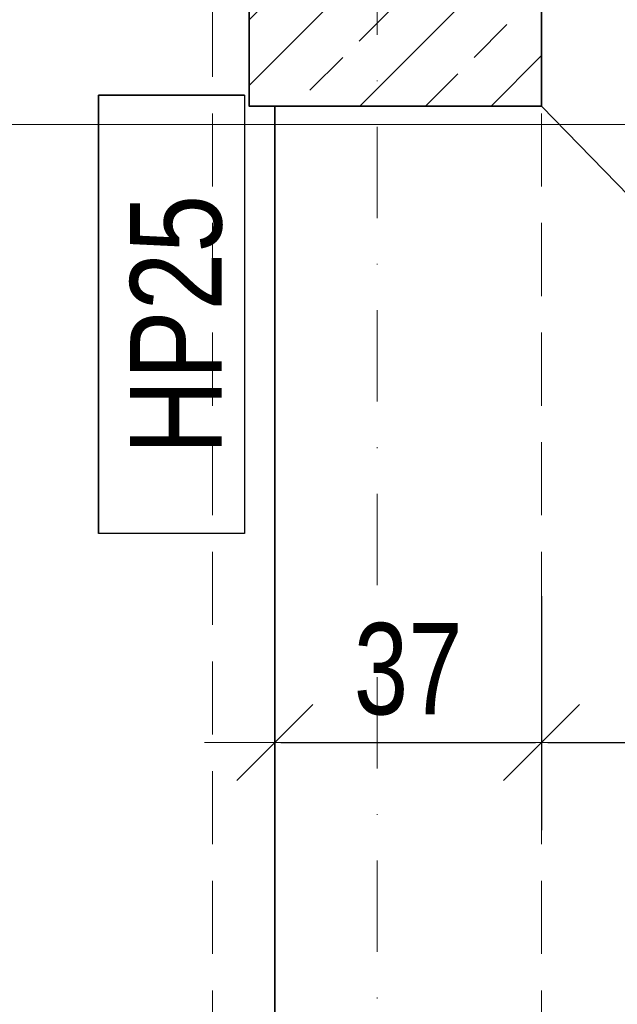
# Model space of a CAD drawing. Header units: millimetres. Extents: x 4946 to 18537, y -10559 to 785.
# Tile 13 of 79: x 6050 to 6131, y -820 to -685. Entities that reach past the tile are written whole.
import ezdxf

# ---------------------------------------------------------------- set-up
doc = ezdxf.new("R2010")
doc.units = ezdxf.units.MM
doc.linetypes.add('DASHDOT', pattern=[1, 0.5, -0.25, 0, -0.25])
doc.linetypes.add('DASHED', pattern=[0.75, 0.5, -0.25])
for name, color, linetype, lineweight in [('BA_txs', 2, 'Continuous', 18), ('mm_went_opis', 7, 'Continuous', 15), ('PG_KONSTRUKCJA', 5, 'Continuous', 35), ('PG_OSIE', 1, 'DASHDOT', 18), ('PG_PODCIĄGI', 1, 'DASHED', 18), ('PG_SZRAF', 1, 'Continuous', 18), ('PG_WIDOKOWE_CIENKIE', 1, 'Continuous', 18), ('PG_WYMIARY', 1, 'Continuous', 18), ('PG_ŚCIANY_SŁUPY', 4, 'Continuous', 35)]:
    doc.layers.add(name, color=color, linetype=linetype, lineweight=lineweight)
doc.layers.add('PG_POMOCNICZNE', color=6, linetype='Continuous', lineweight=18, plot=False)
doc.styles.add('BIKTS', font='bikromsw.shx', dxfattribs={"width": 0.85})
doc.styles.add('BIKWYM', font='BIKROMSW.SHX', dxfattribs={"width": 0.8})
doc.dimstyles.new('BA_KR_50', dxfattribs={"dimscale": 0.5, "dimtxt": 25, "dimasz": 1.666667, "dimexe": 24, "dimexo": 0, "dimgap": 0, "dimtad": 0, "dimdec": 1, "dimrnd": 0.5, "dimzin": 9, "dimdsep": 46, "dimtxsty": 'BIKWYM', "dimblk": 'WYM-KR', "dimcen": 0, "dimdle": 20, "dimclrd": 256, "dimclre": 256, "dimclrt": 7, "dimadec": 0, "dimazin": 0, "dimtfac": 0.033333, "dimtdec": 1, "dimtmove": 0, "dimatfit": 3, "dimldrblk": 'WYM-KR', "dimfxl": 40, "dimfxlon": 1, "dimtvp": 0.8, "dimtolj": 1, "dimarcsym": 0})

# ---------------------------------------------------------------- blocks, each defined once
blk = doc.blocks.new('A$C243F7E6F')
at = {"layer": 'PG_SZRAF'}
h = blk.add_hatch(dxfattribs=at)
h.set_pattern_fill('ANSI33', color=256, scale=2)
h.set_pattern_definition([(45, (-6891.598, -2675.306), (-8.980256, 8.980256), []), (45, (-6882.618, -2675.306), (-8.980256, 8.980256), [6.35, -3.175])])
h.paths.add_polyline_path([(0, 0), (40, 0), (40, -40), (0, -40)])
at = {"layer": 'PG_KONSTRUKCJA'}
blk.add_lwpolyline([(0, 0), (40, 0), (40, -40), (0, -40), (0, 0)], dxfattribs=at)
blk = doc.blocks.new('WYM-KR')
at = {"color": 7, "linetype": 'ByBlock'}
blk.add_line((6.24, 6.24), (-6.24, -6.24), dxfattribs=at)
at = {"linetype": 'ByBlock'}
blk.add_line((11.52, 0), (-11.52, 0), dxfattribs=at)
blk = doc.blocks.new('*D301')
at = {"layer": 'Defpoints', "color": 0, "transparency": 16777216}
for p in [(6084.55, -697.31), (6121.05, -697.31), (6121.05, -784.38)]:
    blk.add_point(p, dxfattribs=at)
at = {"layer": 'PG_WYMIARY', "lineweight": -2, "transparency": 16777216}
for p, q in [((6084.55, -764.38), (6084.55, -796.38)), ((6121.05, -764.38), (6121.05, -796.38)), ((6085.38, -784.38), (6120.21, -784.38))]:
    blk.add_line(p, q, dxfattribs=at)
at = {"layer": 'PG_WYMIARY', "lineweight": -2, "transparency": 16777216, "xscale": 0.8333333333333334, "yscale": 0.8333333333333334, "zscale": 0.8333333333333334, "rotation": 180}
blk.add_blockref('WYM-KR', (6084.55, -784.38), dxfattribs=at)
at = {"layer": 'PG_WYMIARY', "lineweight": -2, "transparency": 16777216, "xscale": 0.8333333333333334, "yscale": 0.8333333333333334, "zscale": 0.8333333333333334}
blk.add_blockref('WYM-KR', (6121.05, -784.38), dxfattribs=at)
at = {"layer": 'PG_WYMIARY', "color": 7, "transparency": 16777216, "insert": (6102.8, -774.38), "char_height": 12.5, "attachment_point": 5, "style": 'BIKWYM'}
blk.add_mtext('\\A1;37', dxfattribs=at)
blk = doc.blocks.new('*D302')
at = {"layer": 'Defpoints', "color": 0, "transparency": 16777216}
for p in [(6121.05, -697.31), (6532.05, -697.31), (6532.05, -784.38)]:
    blk.add_point(p, dxfattribs=at)
at = {"layer": 'PG_WYMIARY', "lineweight": -2, "transparency": 16777216}
for p, q in [((6121.05, -764.38), (6121.05, -796.38)), ((6532.05, -764.38), (6532.05, -796.38)), ((6121.88, -784.38), (6531.21, -784.38))]:
    blk.add_line(p, q, dxfattribs=at)
at = {"layer": 'PG_WYMIARY', "lineweight": -2, "transparency": 16777216, "xscale": 0.8333333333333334, "yscale": 0.8333333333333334, "zscale": 0.8333333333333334, "rotation": 180}
blk.add_blockref('WYM-KR', (6121.05, -784.38), dxfattribs=at)
at = {"layer": 'PG_WYMIARY', "lineweight": -2, "transparency": 16777216, "xscale": 0.8333333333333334, "yscale": 0.8333333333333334, "zscale": 0.8333333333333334}
blk.add_blockref('WYM-KR', (6532.05, -784.38), dxfattribs=at)
at = {"layer": 'PG_WYMIARY', "color": 7, "transparency": 16777216, "insert": (6326.55, -774.38), "char_height": 12.5, "attachment_point": 5, "style": 'BIKWYM'}
blk.add_mtext('\\A1;411', dxfattribs=at)
blk = doc.blocks.new('*D343')
at = {"layer": 'Defpoints', "color": 0, "transparency": 16777216}
for p in [(6113.29, -657.31), (6113.29, -697.31), (6196.19, -697.31)]:
    blk.add_point(p, dxfattribs=at)
at = {"layer": 'PG_WYMIARY', "lineweight": -2, "transparency": 16777216}
for p, q in [((6176.19, -657.31), (6208.19, -657.31)), ((6196.19, -658.14), (6196.19, -696.47)), ((6176.19, -697.31), (6208.19, -697.31))]:
    blk.add_line(p, q, dxfattribs=at)
at = {"layer": 'PG_WYMIARY', "lineweight": -2, "transparency": 16777216, "xscale": 0.8333333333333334, "yscale": 0.8333333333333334, "zscale": 0.8333333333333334}
for p, rotation in [((6196.19, -657.31), 90), ((6196.19, -697.31), 270)]:
    blk.add_blockref('WYM-KR', p, dxfattribs=dict(at, rotation=rotation))
at = {"layer": 'PG_WYMIARY', "color": 7, "transparency": 16777216, "insert": (6186.19, -677.31), "char_height": 12.5, "attachment_point": 5, "rotation": 90, "style": 'BIKWYM'}
blk.add_mtext('\\A1;40', dxfattribs=at)
blk = doc.blocks.new('*D344')
at = {"layer": 'Defpoints', "color": 0, "transparency": 16777216}
for p in [(6113.29, -697.31), (6076.79, -862.31), (6196.19, -862.31)]:
    blk.add_point(p, dxfattribs=at)
at = {"layer": 'PG_WYMIARY', "lineweight": -2, "transparency": 16777216}
for p, q in [((6176.19, -697.31), (6208.19, -697.31)), ((6196.19, -698.14), (6196.19, -861.47)), ((6176.19, -862.31), (6208.19, -862.31))]:
    blk.add_line(p, q, dxfattribs=at)
at = {"layer": 'PG_WYMIARY', "lineweight": -2, "transparency": 16777216, "xscale": 0.8333333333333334, "yscale": 0.8333333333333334, "zscale": 0.8333333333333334}
for p, rotation in [((6196.19, -697.31), 90), ((6196.19, -862.31), 270)]:
    blk.add_blockref('WYM-KR', p, dxfattribs=dict(at, rotation=rotation))
at = {"layer": 'PG_WYMIARY', "color": 7, "transparency": 16777216, "insert": (6186.19, -813.14), "char_height": 12.5, "attachment_point": 5, "rotation": 90, "style": 'BIKWYM'}
blk.add_mtext('\\A1;165', dxfattribs=at)

msp = doc.modelspace()

# ---------------------------------------------------------------- linework, layer by layer
at = {"color": 18, "true_color": 0x000000}
for p, q in [((6080.43, -695.81), (6060.43, -695.81)), ((6060.43, -695.81), (6060.43, -755.81))]:
    msp.add_line(p, q, dxfattribs=at)
msp.add_lwpolyline([(6060.43, -695.81), (6080.43, -695.81), (6080.43, -755.81), (6060.43, -755.81)], close=True, dxfattribs=at)
at = {"layer": 'Defpoints', "color": 6, "lineweight": 18}
for points in [[(4946.25, 785.16), (7046.25, 785.16), (7046.25, -699.84), (4946.25, -699.84)], [(4946.25, -699.84), (7046.25, -699.84), (7046.25, -2184.84), (4946.25, -2184.84)]]:
    msp.add_lwpolyline(points, close=True, dxfattribs=at)
at = {"layer": 'mm_went_opis'}
msp.add_lwpolyline([(6121.05, -697.31), (6184.39, -762.42)], dxfattribs=at)
at = {"layer": 'PG_OSIE', "color": 18, "ltscale": 25, "true_color": 0x000000}
msp.add_lwpolyline([(6098.55, 780.75), (6098.55, -2070.06)], dxfattribs=at)
at = {"layer": 'PG_PODCIĄGI', "color": 18, "ltscale": 20, "true_color": 0x000000}
for points in [[(6076.05, 561.69), (6076.05, -1912.31)], [(6121.05, 561.69), (6121.05, -1912.31)]]:
    msp.add_lwpolyline(points, dxfattribs=at)
at = {"layer": 'PG_POMOCNICZNE'}
msp.add_lwpolyline([(6084.55, -1257.31), (6084.55, -697.31), (6121.05, -697.31), (6121.05, -657.31), (6084.55, -657.31), (6084.55, -376.31), (6110.05, -376.31), (6110.05, -97.31), (6121.05, -97.31), (6121.05, -57.31), (6110.05, -57.31), (6110.05, 391.19)], dxfattribs=at)
at = {"layer": 'PG_WIDOKOWE_CIENKIE', "color": 18, "true_color": 0x000000}
msp.add_lwpolyline([(6060.43, -695.81), (6080.43, -695.81), (6080.43, -755.81), (6060.43, -755.81)], close=True, dxfattribs=at)
at = {"layer": 'PG_ŚCIANY_SŁUPY', "color": 18, "true_color": 0x000000}
msp.add_lwpolyline([(6056.05, -477.31), (6062.55, -477.31), (6084.55, -477.31), (6084.55, -657.31), (6121.05, -657.31), (6121.05, -697.31), (6084.55, -697.31), (6084.55, -862.31), (6059.3, -862.31)], dxfattribs=at)

# ---------------------------------------------------------------- block references
at = {"layer": 'PG_KONSTRUKCJA', "color": 18, "true_color": 0x000000}
msp.add_blockref('A$C243F7E6F', (6081.05, -657.31), dxfattribs=at)

# ---------------------------------------------------------------- texts
at = {"layer": 'BA_txs', "color": 18, "true_color": 0x000000, "style": 'BIKTS', "width": 0.85}
msp.add_text('HP25', height=12.5, rotation=90, dxfattribs=at).set_placement((6077.28, -745.01))

# ---------------------------------------------------------------- dimensions: what is measured, and where the dimension line sits
at = {"layer": 'PG_WYMIARY'}
dim = msp.add_linear_dim(base=(6196.19, -697.31), p1=(6113.29, -657.31), p2=(6113.29, -697.31), angle=90, dimstyle='BA_KR_50', override={"dimdec": 0, "dimrnd": 0, "dimtmove": 1}, dxfattribs=at)
dim.commit()
dim.dimension.update_dxf_attribs({"geometry": '*D343', "text_midpoint": (6186.19, -677.31)})
dim = msp.add_linear_dim(base=(6196.19, -862.31), p1=(6113.29, -697.31), p2=(6076.79, -862.31), angle=90, dimstyle='BA_KR_50', override={"dimdec": 0, "dimrnd": 0, "dimtmove": 1}, dxfattribs=at)
dim.commit()
dim.dimension.update_dxf_attribs({"geometry": '*D344', "text_midpoint": (6196.19, -813.14), "dimtype": 160})
for base, p1, p2, picture, middle in [((6121.04753505, -784.37565182), (6084.54753505, -697.30506148), (6121.04753505, -697.30506148), '*D301', (6102.79753505, -774.37565182)), ((6532.05, -784.38), (6121.05, -697.31), (6532.05, -697.31), '*D302', (6326.55, -774.38))]:
    dim = msp.add_linear_dim(base=base, p1=p1, p2=p2, dimstyle='BA_KR_50', override={"dimdec": 0, "dimrnd": 0, "dimtmove": 1}, dxfattribs=at)
    dim.commit()
    dim.dimension.update_dxf_attribs({"geometry": picture, "text_midpoint": middle})

doc.saveas('drawing.dxf')
